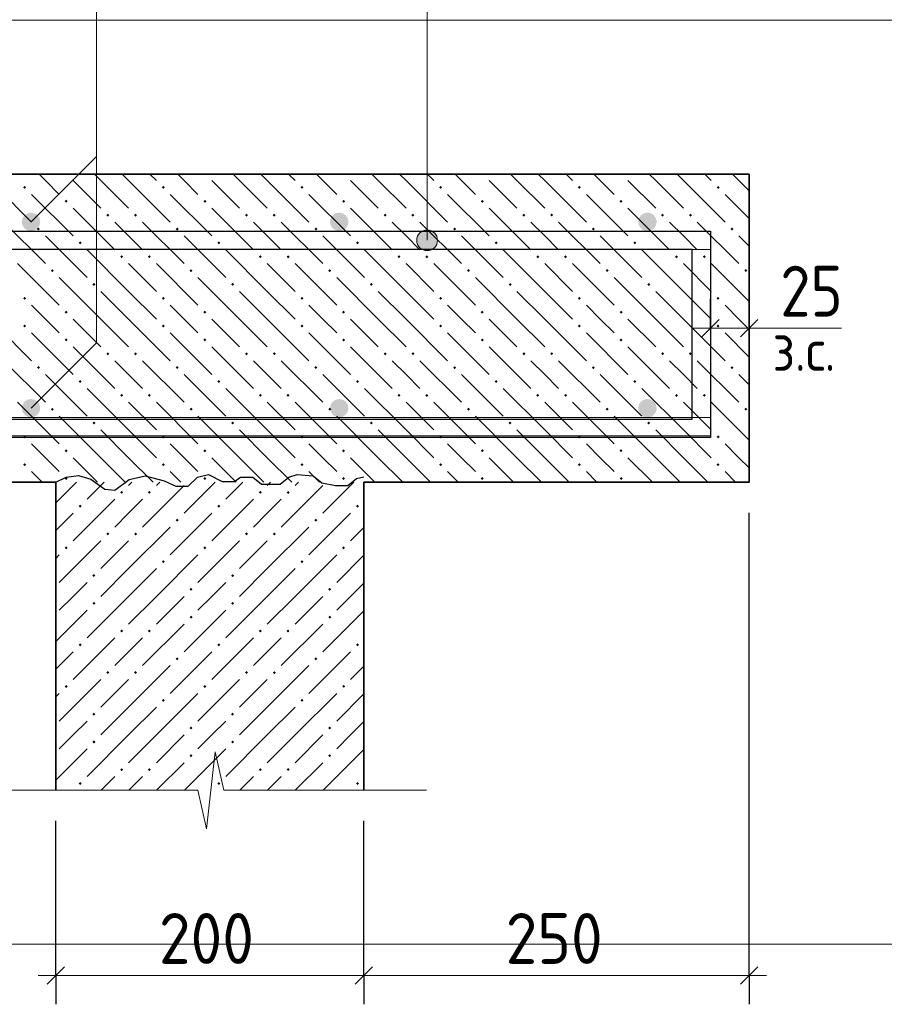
# Model space of a CAD drawing. Header units: millimetres. Extents: x 0 to 42000, y -59 to 29700.
# Tile 15 of 17: x 33415 to 37155, y 22467 to 26729. Entities that reach past the tile are written whole.
import ezdxf

# ---------------------------------------------------------------- set-up
doc = ezdxf.new("R2010")
doc.units = ezdxf.units.MM
doc.linetypes.add('______2', pattern=[270, 200, -70])
for name, color, linetype, lineweight in [('Standard', 7, 'Continuous', 25), ('ЖБ Перекрытие верхний уровень', 7, 'Continuous', 18), ('Обрамление П-обр. равн.', 7, 'Continuous', 25), ('Размерная линия_ общее', 7, 'Continuous', 13), ('Фоновоя арматура Х1', 7, 'Continuous', 25)]:
    doc.layers.add(name, color=color, linetype=linetype, lineweight=lineweight)
doc.layers.add('ЖБ Пилон', color=7, linetype='______2', lineweight=13, true_color=0xa0a0a0)
doc.styles.add('ISOCPEUR', font='txt')

msp = doc.modelspace()

# ---------------------------------------------------------------- hatches: boundary and pattern name
at = {"layer": 'Standard', "linetype": 'Continuous', "lineweight": 13, "transparency": 33554687}
for points in [[(35131.9, 25773.7), (35221.9, 25773.7), (35215.6, 25796.2)], [(35131.9, 25773.7), (35215.6, 25796.2), (35138.2, 25796.2)], [(35138.2, 25796.2), (35215.6, 25796.2), (35199.4, 25812.4)], [(35138.2, 25796.2), (35199.4, 25812.4), (35154.4, 25812.4)], [(35154.4, 25812.4), (35199.4, 25812.4), (35176.9, 25818.7)], [(35138.2, 25751.2), (35221.9, 25773.7), (35131.9, 25773.7)], [(35138.2, 25751.2), (35215.6, 25751.2), (35221.9, 25773.7)], [(35154.4, 25735), (35215.6, 25751.2), (35138.2, 25751.2)], [(35154.4, 25735), (35199.4, 25735), (35215.6, 25751.2)], [(35199.4, 25735), (35154.4, 25735), (35176.9, 25728.7)]]:
    msp.add_hatch(color=7, dxfattribs=at).paths.add_polyline_path(points)
at = {"layer": 'ЖБ Перекрытие верхний уровень', "linetype": 'Continuous', "lineweight": 18, "transparency": 33554687}
for points in [[(33619.8, 26060.3), (33615.7, 26056.2), (33611.5, 26060.3)], [(34219.8, 26060.3), (34215.7, 26056.2), (34211.5, 26060.3)], [(34819.8, 26060.3), (34815.7, 26056.2), (34811.5, 26060.3)], [(35419.8, 26060.3), (35415.7, 26056.2), (35411.5, 26060.3)], [(36019.8, 26060.3), (36015.7, 26056.2), (36011.5, 26060.3)], [(33429.2, 26002.7), (33435.7, 26009.2), (33442.2, 26002.7), (33435.7, 25996.2)], [(34029.2, 26002.7), (34035.7, 26009.2), (34042.2, 26002.7), (34035.7, 25996.2)], [(34629.2, 26002.7), (34635.7, 26009.2), (34642.2, 26002.7), (34635.7, 25996.2)], [(35229.2, 26002.7), (35235.7, 26009.2), (35242.2, 26002.7), (35235.7, 25996.2)], [(35829.2, 26002.7), (35835.7, 26009.2), (35842.2, 26002.7), (35835.7, 25996.2)], [(36429.2, 26002.7), (36435.7, 26009.2), (36442.2, 26002.7), (36435.7, 25996.2)], [(33609.2, 25942.7), (33615.7, 25949.2), (33622.2, 25942.7), (33615.7, 25936.2)], [(34209.2, 25942.7), (34215.7, 25949.2), (34222.2, 25942.7), (34215.7, 25936.2)], [(34809.2, 25942.7), (34815.7, 25949.2), (34822.2, 25942.7), (34815.7, 25936.2)], [(35409.2, 25942.7), (35415.7, 25949.2), (35422.2, 25942.7), (35415.7, 25936.2)], [(36009.2, 25942.7), (36015.7, 25949.2), (36022.2, 25942.7), (36015.7, 25936.2)], [(33789.2, 25882.7), (33795.7, 25889.2), (33802.2, 25882.7), (33795.7, 25876.2)], [(33909.2, 25882.7), (33915.7, 25889.2), (33922.2, 25882.7), (33915.7, 25876.2)], [(34389.2, 25882.7), (34395.7, 25889.2), (34402.2, 25882.7), (34395.7, 25876.2)], [(34509.2, 25882.7), (34515.7, 25889.2), (34522.2, 25882.7), (34515.7, 25876.2)], [(34989.2, 25882.7), (34995.7, 25889.2), (35002.2, 25882.7), (34995.7, 25876.2)], [(35109.2, 25882.7), (35115.7, 25889.2), (35122.2, 25882.7), (35115.7, 25876.2)], [(35589.2, 25882.7), (35595.7, 25889.2), (35602.2, 25882.7), (35595.7, 25876.2)], [(35709.2, 25882.7), (35715.7, 25889.2), (35722.2, 25882.7), (35715.7, 25876.2)], [(36189.2, 25882.7), (36195.7, 25889.2), (36202.2, 25882.7), (36195.7, 25876.2)], [(36309.2, 25882.7), (36315.7, 25889.2), (36322.2, 25882.7), (36315.7, 25876.2)], [(33489.2, 25822.7), (33495.7, 25829.2), (33502.2, 25822.7), (33495.7, 25816.2)], [(34089.2, 25822.7), (34095.7, 25829.2), (34102.2, 25822.7), (34095.7, 25816.2)], [(34689.2, 25822.7), (34695.7, 25829.2), (34702.2, 25822.7), (34695.7, 25816.2)], [(35289.2, 25822.7), (35295.7, 25829.2), (35302.2, 25822.7), (35295.7, 25816.2)], [(35889.2, 25822.7), (35895.7, 25829.2), (35902.2, 25822.7), (35895.7, 25816.2)], [(36489.2, 25822.7), (36495.7, 25829.2), (36502.2, 25822.7), (36495.7, 25816.2)], [(33669.2, 25762.7), (33675.7, 25769.2), (33682.2, 25762.7), (33675.7, 25756.2)], [(34269.2, 25762.7), (34275.7, 25769.2), (34282.2, 25762.7), (34275.7, 25756.2)], [(34869.2, 25762.7), (34875.7, 25769.2), (34882.2, 25762.7), (34875.7, 25756.2)], [(35469.2, 25762.7), (35475.7, 25769.2), (35482.2, 25762.7), (35475.7, 25756.2)], [(36069.2, 25762.7), (36075.7, 25769.2), (36082.2, 25762.7), (36075.7, 25756.2)], [(33849.2, 25702.7), (33855.7, 25709.2), (33862.2, 25702.7), (33855.7, 25696.2)], [(33969.2, 25702.7), (33975.7, 25709.2), (33982.2, 25702.7), (33975.7, 25696.2)], [(34449.2, 25702.7), (34455.7, 25709.2), (34462.2, 25702.7), (34455.7, 25696.2)], [(34569.2, 25702.7), (34575.7, 25709.2), (34582.2, 25702.7), (34575.7, 25696.2)], [(35049.2, 25702.7), (35055.7, 25709.2), (35062.2, 25702.7), (35055.7, 25696.2)], [(35169.2, 25702.7), (35175.7, 25709.2), (35182.2, 25702.7), (35175.7, 25696.2)], [(35649.2, 25702.7), (35655.7, 25709.2), (35662.2, 25702.7), (35655.7, 25696.2)], [(35769.2, 25702.7), (35775.7, 25709.2), (35782.2, 25702.7), (35775.7, 25696.2)], [(36249.2, 25702.7), (36255.7, 25709.2), (36262.2, 25702.7), (36255.7, 25696.2)], [(36369.2, 25702.7), (36375.7, 25709.2), (36382.2, 25702.7), (36375.7, 25696.2)], [(33549.2, 25642.7), (33555.7, 25649.2), (33562.2, 25642.7), (33555.7, 25636.2)], [(34149.2, 25642.7), (34155.7, 25649.2), (34162.2, 25642.7), (34155.7, 25636.2)], [(34749.2, 25642.7), (34755.7, 25649.2), (34762.2, 25642.7), (34755.7, 25636.2)], [(35349.2, 25642.7), (35355.7, 25649.2), (35362.2, 25642.7), (35355.7, 25636.2)], [(35949.2, 25642.7), (35955.7, 25649.2), (35962.2, 25642.7), (35955.7, 25636.2)], [(36549.2, 25642.7), (36555.7, 25649.2), (36562.2, 25642.7), (36555.7, 25636.2)], [(33729.2, 25582.7), (33735.7, 25589.2), (33742.2, 25582.7), (33735.7, 25576.2)], [(34329.2, 25582.7), (34335.7, 25589.2), (34342.2, 25582.7), (34335.7, 25576.2)], [(34929.2, 25582.7), (34935.7, 25589.2), (34942.2, 25582.7), (34935.7, 25576.2)], [(35529.2, 25582.7), (35535.7, 25589.2), (35542.2, 25582.7), (35535.7, 25576.2)], [(36129.2, 25582.7), (36135.7, 25589.2), (36142.2, 25582.7), (36135.7, 25576.2)], [(33429.2, 25522.7), (33435.7, 25529.2), (33442.2, 25522.7), (33435.7, 25516.2)], [(34029.2, 25522.7), (34035.7, 25529.2), (34042.2, 25522.7), (34035.7, 25516.2)], [(34629.2, 25522.7), (34635.7, 25529.2), (34642.2, 25522.7), (34635.7, 25516.2)], [(35229.2, 25522.7), (35235.7, 25529.2), (35242.2, 25522.7), (35235.7, 25516.2)], [(35829.2, 25522.7), (35835.7, 25529.2), (35842.2, 25522.7), (35835.7, 25516.2)], [(36429.2, 25522.7), (36435.7, 25529.2), (36442.2, 25522.7), (36435.7, 25516.2)], [(33609.2, 25462.7), (33615.7, 25469.2), (33622.2, 25462.7), (33615.7, 25456.2)], [(34209.2, 25462.7), (34215.7, 25469.2), (34222.2, 25462.7), (34215.7, 25456.2)], [(34809.2, 25462.7), (34815.7, 25469.2), (34822.2, 25462.7), (34815.7, 25456.2)], [(35409.2, 25462.7), (35415.7, 25469.2), (35422.2, 25462.7), (35415.7, 25456.2)], [(36009.2, 25462.7), (36015.7, 25469.2), (36022.2, 25462.7), (36015.7, 25456.2)], [(33429.2, 25402.7), (33435.7, 25409.2), (33442.2, 25402.7), (33435.7, 25396.2)], [(34029.2, 25402.7), (34035.7, 25409.2), (34042.2, 25402.7), (34035.7, 25396.2)], [(34629.2, 25402.7), (34635.7, 25409.2), (34642.2, 25402.7), (34635.7, 25396.2)], [(35229.2, 25402.7), (35235.7, 25409.2), (35242.2, 25402.7), (35235.7, 25396.2)], [(35829.2, 25402.7), (35835.7, 25409.2), (35842.2, 25402.7), (35835.7, 25396.2)], [(36429.2, 25402.7), (36435.7, 25409.2), (36442.2, 25402.7), (36435.7, 25396.2)], [(33609.2, 25342.7), (33615.7, 25349.2), (33622.2, 25342.7), (33615.7, 25336.2)], [(34209.2, 25342.7), (34215.7, 25349.2), (34222.2, 25342.7), (34215.7, 25336.2)], [(34809.2, 25342.7), (34815.7, 25349.2), (34822.2, 25342.7), (34815.7, 25336.2)], [(35409.2, 25342.7), (35415.7, 25349.2), (35422.2, 25342.7), (35415.7, 25336.2)], [(36009.2, 25342.7), (36015.7, 25349.2), (36022.2, 25342.7), (36015.7, 25336.2)], [(33789.2, 25282.7), (33795.7, 25289.2), (33802.2, 25282.7), (33795.7, 25276.2)], [(33909.2, 25282.7), (33915.7, 25289.2), (33922.2, 25282.7), (33915.7, 25276.2)], [(34389.2, 25282.7), (34395.7, 25289.2), (34402.2, 25282.7), (34395.7, 25276.2)], [(34509.2, 25282.7), (34515.7, 25289.2), (34522.2, 25282.7), (34515.7, 25276.2)], [(34989.2, 25282.7), (34995.7, 25289.2), (35002.2, 25282.7), (34995.7, 25276.2)], [(35109.2, 25282.7), (35115.7, 25289.2), (35122.2, 25282.7), (35115.7, 25276.2)], [(35589.2, 25282.7), (35595.7, 25289.2), (35602.2, 25282.7), (35595.7, 25276.2)], [(35709.2, 25282.7), (35715.7, 25289.2), (35722.2, 25282.7), (35715.7, 25276.2)], [(36189.2, 25282.7), (36195.7, 25289.2), (36202.2, 25282.7), (36195.7, 25276.2)], [(36309.2, 25282.7), (36315.7, 25289.2), (36322.2, 25282.7), (36315.7, 25276.2)], [(33489.2, 25222.7), (33495.7, 25229.2), (33502.2, 25222.7), (33495.7, 25216.2)], [(34089.2, 25222.7), (34095.7, 25229.2), (34102.2, 25222.7), (34095.7, 25216.2)], [(34689.2, 25222.7), (34695.7, 25229.2), (34702.2, 25222.7), (34695.7, 25216.2)], [(35289.2, 25222.7), (35295.7, 25229.2), (35302.2, 25222.7), (35295.7, 25216.2)], [(35889.2, 25222.7), (35895.7, 25229.2), (35902.2, 25222.7), (35895.7, 25216.2)], [(36489.2, 25222.7), (36495.7, 25229.2), (36502.2, 25222.7), (36495.7, 25216.2)], [(33669.2, 25162.7), (33675.7, 25169.2), (33682.2, 25162.7), (33675.7, 25156.2)], [(34269.2, 25162.7), (34275.7, 25169.2), (34282.2, 25162.7), (34275.7, 25156.2)], [(34869.2, 25162.7), (34875.7, 25169.2), (34882.2, 25162.7), (34875.7, 25156.2)], [(35469.2, 25162.7), (35475.7, 25169.2), (35482.2, 25162.7), (35475.7, 25156.2)], [(36069.2, 25162.7), (36075.7, 25169.2), (36082.2, 25162.7), (36075.7, 25156.2)], [(33849.2, 25102.7), (33855.7, 25109.2), (33862.2, 25102.7), (33855.7, 25096.2)], [(33969.2, 25102.7), (33975.7, 25109.2), (33982.2, 25102.7), (33975.7, 25096.2)], [(34449.2, 25102.7), (34455.7, 25109.2), (34462.2, 25102.7), (34455.7, 25096.2)], [(34569.2, 25102.7), (34575.7, 25109.2), (34582.2, 25102.7), (34575.7, 25096.2)], [(35049.2, 25102.7), (35055.7, 25109.2), (35062.2, 25102.7), (35055.7, 25096.2)], [(35169.2, 25102.7), (35175.7, 25109.2), (35182.2, 25102.7), (35175.7, 25096.2)], [(35649.2, 25102.7), (35655.7, 25109.2), (35662.2, 25102.7), (35655.7, 25096.2)], [(35769.2, 25102.7), (35775.7, 25109.2), (35782.2, 25102.7), (35775.7, 25096.2)], [(36249.2, 25102.7), (36255.7, 25109.2), (36262.2, 25102.7), (36255.7, 25096.2)], [(36369.2, 25102.7), (36375.7, 25109.2), (36382.2, 25102.7), (36375.7, 25096.2)], [(33549.2, 25042.7), (33555.7, 25049.2), (33562.2, 25042.7), (33555.7, 25036.2)], [(34149.2, 25042.7), (34155.7, 25049.2), (34162.2, 25042.7), (34155.7, 25036.2)], [(34749.2, 25042.7), (34755.7, 25049.2), (34762.2, 25042.7), (34755.7, 25036.2)], [(35349.2, 25042.7), (35355.7, 25049.2), (35362.2, 25042.7), (35355.7, 25036.2)], [(35949.2, 25042.7), (35955.7, 25049.2), (35962.2, 25042.7), (35955.7, 25036.2)], [(36549.2, 25042.7), (36555.7, 25049.2), (36562.2, 25042.7), (36555.7, 25036.2)], [(33729.2, 24982.7), (33735.7, 24989.2), (33742.2, 24982.7), (33735.7, 24976.2)], [(34329.2, 24982.7), (34335.7, 24989.2), (34342.2, 24982.7), (34335.7, 24976.2)], [(34929.2, 24982.7), (34935.7, 24989.2), (34942.2, 24982.7), (34935.7, 24976.2)], [(35529.2, 24982.7), (35535.7, 24989.2), (35542.2, 24982.7), (35535.7, 24976.2)], [(36129.2, 24982.7), (36135.7, 24989.2), (36142.2, 24982.7), (36135.7, 24976.2)], [(33429.2, 24922.7), (33435.7, 24929.2), (33442.2, 24922.7), (33435.7, 24916.2)], [(34029.2, 24922.7), (34035.7, 24929.2), (34042.2, 24922.7), (34035.7, 24916.2)], [(34629.2, 24922.7), (34635.7, 24929.2), (34642.2, 24922.7), (34635.7, 24916.2)], [(35229.2, 24922.7), (35235.7, 24929.2), (35242.2, 24922.7), (35235.7, 24916.2)], [(35829.2, 24922.7), (35835.7, 24929.2), (35842.2, 24922.7), (35835.7, 24916.2)], [(36429.2, 24922.7), (36435.7, 24929.2), (36442.2, 24922.7), (36435.7, 24916.2)], [(33609.2, 24862.7), (33615.7, 24869.2), (33622.2, 24862.7), (33615.7, 24856.2)], [(34209.2, 24862.7), (34215.7, 24869.2), (34222.2, 24862.7), (34215.7, 24856.2)], [(34809.2, 24862.7), (34815.7, 24869.2), (34822.2, 24862.7), (34815.7, 24856.2)], [(35409.2, 24862.7), (35415.7, 24869.2), (35422.2, 24862.7), (35415.7, 24856.2)], [(36009.2, 24862.7), (36015.7, 24869.2), (36022.2, 24862.7), (36015.7, 24856.2)], [(33429.2, 24802.7), (33435.7, 24809.2), (33442.2, 24802.7), (33435.7, 24796.2)], [(34029.2, 24802.7), (34035.7, 24809.2), (34042.2, 24802.7), (34035.7, 24796.2)], [(34629.2, 24802.7), (34635.7, 24809.2), (34642.2, 24802.7), (34635.7, 24796.2)], [(35229.2, 24802.7), (35235.7, 24809.2), (35242.2, 24802.7), (35235.7, 24796.2)], [(35829.2, 24802.7), (35835.7, 24809.2), (35842.2, 24802.7), (35835.7, 24796.2)], [(36429.2, 24802.7), (36435.7, 24809.2), (36442.2, 24802.7), (36435.7, 24796.2)], [(33609.2, 24742.7), (33615.7, 24749.2), (33622.2, 24742.7), (33615.7, 24736.2)], [(34209.2, 24742.7), (34215.7, 24749.2), (34222.2, 24742.7), (34215.7, 24736.2)], [(34809.2, 24742.7), (34815.7, 24749.2), (34822.2, 24742.7), (34815.7, 24736.2)], [(35409.2, 24742.7), (35415.7, 24749.2), (35422.2, 24742.7), (35415.7, 24736.2)], [(36009.2, 24742.7), (36015.7, 24749.2), (36022.2, 24742.7), (36015.7, 24736.2)]]:
    msp.add_hatch(color=7, dxfattribs=at).paths.add_polyline_path(points, flags=16)
at = {"layer": 'ЖБ Пилон', "linetype": 'Continuous', "lineweight": 18, "transparency": 33554687}
for points in [[(33849.2, 24682.7), (33855.7, 24689.2), (33862.2, 24682.7), (33855.7, 24676.2)], [(33969.2, 24682.7), (33975.7, 24689.2), (33982.2, 24682.7), (33975.7, 24676.2)], [(34449.2, 24682.7), (34455.7, 24689.2), (34462.2, 24682.7), (34455.7, 24676.2)], [(34569.2, 24682.7), (34575.7, 24689.2), (34582.2, 24682.7), (34575.7, 24676.2)], [(33669.2, 24622.7), (33675.7, 24629.2), (33682.2, 24622.7), (33675.7, 24616.2)], [(34269.2, 24622.7), (34275.7, 24629.2), (34282.2, 24622.7), (34275.7, 24616.2)], [(34869.2, 24622.7), (34875.7, 24629.2), (34882.2, 24622.7), (34875.7, 24616.2)], [(34089.2, 24562.7), (34095.7, 24569.2), (34102.2, 24562.7), (34095.7, 24556.2)], [(34689.2, 24562.7), (34695.7, 24569.2), (34702.2, 24562.7), (34695.7, 24556.2)], [(33789.2, 24502.7), (33795.7, 24509.2), (33802.2, 24502.7), (33795.7, 24496.2)], [(33909.2, 24502.7), (33915.7, 24509.2), (33922.2, 24502.7), (33915.7, 24496.2)], [(34389.2, 24502.7), (34395.7, 24509.2), (34402.2, 24502.7), (34395.7, 24496.2)], [(34509.2, 24502.7), (34515.7, 24509.2), (34522.2, 24502.7), (34515.7, 24496.2)], [(33609.2, 24442.7), (33615.7, 24449.2), (33622.2, 24442.7), (33615.7, 24436.2)], [(34209.2, 24442.7), (34215.7, 24449.2), (34222.2, 24442.7), (34215.7, 24436.2)], [(34809.2, 24442.7), (34815.7, 24449.2), (34822.2, 24442.7), (34815.7, 24436.2)], [(34029.2, 24382.7), (34035.7, 24389.2), (34042.2, 24382.7), (34035.7, 24376.2)], [(34629.2, 24382.7), (34635.7, 24389.2), (34642.2, 24382.7), (34635.7, 24376.2)], [(33729.2, 24322.7), (33735.7, 24329.2), (33742.2, 24322.7), (33735.7, 24316.2)], [(34329.2, 24322.7), (34335.7, 24329.2), (34342.2, 24322.7), (34335.7, 24316.2)], [(34149.2, 24262.7), (34155.7, 24269.2), (34162.2, 24262.7), (34155.7, 24256.2)], [(34749.2, 24262.7), (34755.7, 24269.2), (34762.2, 24262.7), (34755.7, 24256.2)], [(33729.2, 24202.7), (33735.7, 24209.2), (33742.2, 24202.7), (33735.7, 24196.2)], [(34329.2, 24202.7), (34335.7, 24209.2), (34342.2, 24202.7), (34335.7, 24196.2)], [(34149.2, 24142.7), (34155.7, 24149.2), (34162.2, 24142.7), (34155.7, 24136.2)], [(34749.2, 24142.7), (34755.7, 24149.2), (34762.2, 24142.7), (34755.7, 24136.2)], [(33849.2, 24082.7), (33855.7, 24089.2), (33862.2, 24082.7), (33855.7, 24076.2)], [(33969.2, 24082.7), (33975.7, 24089.2), (33982.2, 24082.7), (33975.7, 24076.2)], [(34449.2, 24082.7), (34455.7, 24089.2), (34462.2, 24082.7), (34455.7, 24076.2)], [(34569.2, 24082.7), (34575.7, 24089.2), (34582.2, 24082.7), (34575.7, 24076.2)], [(33669.2, 24022.7), (33675.7, 24029.2), (33682.2, 24022.7), (33675.7, 24016.2)], [(34269.2, 24022.7), (34275.7, 24029.2), (34282.2, 24022.7), (34275.7, 24016.2)], [(34869.2, 24022.7), (34875.7, 24029.2), (34882.2, 24022.7), (34875.7, 24016.2)], [(34089.2, 23962.7), (34095.7, 23969.2), (34102.2, 23962.7), (34095.7, 23956.2)], [(34689.2, 23962.7), (34695.7, 23969.2), (34702.2, 23962.7), (34695.7, 23956.2)], [(33789.2, 23902.7), (33795.7, 23909.2), (33802.2, 23902.7), (33795.7, 23896.2)], [(33909.2, 23902.7), (33915.7, 23909.2), (33922.2, 23902.7), (33915.7, 23896.2)], [(34389.2, 23902.7), (34395.7, 23909.2), (34402.2, 23902.7), (34395.7, 23896.2)], [(34509.2, 23902.7), (34515.7, 23909.2), (34522.2, 23902.7), (34515.7, 23896.2)], [(33609.2, 23842.7), (33615.7, 23849.2), (33622.2, 23842.7), (33615.7, 23836.2)], [(34209.2, 23842.7), (34215.7, 23849.2), (34222.2, 23842.7), (34215.7, 23836.2)], [(34809.2, 23842.7), (34815.7, 23849.2), (34822.2, 23842.7), (34815.7, 23836.2)], [(34029.2, 23782.7), (34035.7, 23789.2), (34042.2, 23782.7), (34035.7, 23776.2)], [(34629.2, 23782.7), (34635.7, 23789.2), (34642.2, 23782.7), (34635.7, 23776.2)], [(33729.2, 23722.7), (33735.7, 23729.2), (33742.2, 23722.7), (33735.7, 23716.2)], [(34329.2, 23722.7), (34335.7, 23729.2), (34342.2, 23722.7), (34335.7, 23716.2)], [(34149.2, 23662.7), (34155.7, 23669.2), (34162.2, 23662.7), (34155.7, 23656.2)], [(34749.2, 23662.7), (34755.7, 23669.2), (34762.2, 23662.7), (34755.7, 23656.2)], [(33729.2, 23602.7), (33735.7, 23609.2), (33742.2, 23602.7), (33735.7, 23596.2)], [(34329.2, 23602.7), (34335.7, 23609.2), (34342.2, 23602.7), (34335.7, 23596.2)], [(34149.2, 23542.7), (34155.7, 23549.2), (34162.2, 23542.7), (34155.7, 23536.2)], [(34749.2, 23542.7), (34755.7, 23549.2), (34762.2, 23542.7), (34755.7, 23536.2)], [(33849.2, 23482.7), (33855.7, 23489.2), (33862.2, 23482.7), (33855.7, 23476.2)], [(33969.2, 23482.7), (33975.7, 23489.2), (33982.2, 23482.7), (33975.7, 23476.2)], [(34449.2, 23482.7), (34455.7, 23489.2), (34462.2, 23482.7), (34455.7, 23476.2)], [(34569.2, 23482.7), (34575.7, 23489.2), (34582.2, 23482.7), (34575.7, 23476.2)], [(33669.2, 23422.7), (33675.7, 23429.2), (33682.2, 23422.7), (33675.7, 23416.2)], [(34269.2, 23422.7), (34275.7, 23429.2), (34282.2, 23422.7), (34275.7, 23416.2)], [(34869.2, 23422.7), (34875.7, 23429.2), (34882.2, 23422.7), (34875.7, 23416.2)]]:
    msp.add_hatch(color=7, dxfattribs=at).paths.add_polyline_path(points, flags=16)
at = {"layer": 'Фоновоя арматура Х1', "linetype": 'Continuous', "lineweight": 18, "transparency": 33554687}
for points in [[(33503.4, 25853.7), (33500.3, 25869), (33491.7, 25882), (33478.7, 25890.6), (33463.4, 25893.7), (33448.1, 25890.6), (33435.1, 25882), (33426.4, 25869), (33423.4, 25853.7), (33426.4, 25838.4), (33435.1, 25825.4), (33448.1, 25816.7), (33463.4, 25813.7), (33478.7, 25816.7), (33491.7, 25825.4), (33500.3, 25838.4)], [(34836.7, 25853.7), (34833.7, 25869), (34825, 25882), (34812, 25890.6), (34796.7, 25893.7), (34781.4, 25890.6), (34768.4, 25882), (34759.8, 25869), (34756.7, 25853.7), (34759.8, 25838.4), (34768.4, 25825.4), (34781.4, 25816.7), (34796.7, 25813.7), (34812, 25816.7), (34825, 25825.4), (34833.7, 25838.4)], [(36170.1, 25853.7), (36167, 25869), (36158.3, 25882), (36145.4, 25890.6), (36130, 25893.7), (36114.7, 25890.6), (36101.8, 25882), (36093.1, 25869), (36090.1, 25853.7), (36093.1, 25838.4), (36101.8, 25825.4), (36114.7, 25816.7), (36130, 25813.7), (36145.4, 25816.7), (36158.3, 25825.4), (36167, 25838.4)], [(33503.4, 25047), (33500.3, 25062.3), (33491.7, 25075.3), (33478.7, 25084), (33463.4, 25087), (33448.1, 25084), (33435.1, 25075.3), (33426.4, 25062.3), (33423.4, 25047), (33426.4, 25031.7), (33435.1, 25018.7), (33448.1, 25010), (33463.4, 25007), (33478.7, 25010), (33491.7, 25018.7), (33500.3, 25031.7)], [(34836.7, 25047), (34833.7, 25062.3), (34825, 25075.3), (34812, 25084), (34796.7, 25087), (34781.4, 25084), (34768.4, 25075.3), (34759.8, 25062.3), (34756.7, 25047), (34759.8, 25031.7), (34768.4, 25018.7), (34781.4, 25010), (34796.7, 25007), (34812, 25010), (34825, 25018.7), (34833.7, 25031.7)], [(36170.1, 25047), (36167, 25062.3), (36158.3, 25075.3), (36145.4, 25084), (36130, 25087), (36114.7, 25084), (36101.8, 25075.3), (36093.1, 25062.3), (36090.1, 25047), (36093.1, 25031.7), (36101.8, 25018.7), (36114.7, 25010), (36130, 25007), (36145.4, 25010), (36158.3, 25018.7), (36167, 25031.7)]]:
    msp.add_hatch(color=7, dxfattribs=at).paths.add_polyline_path(points)

# ---------------------------------------------------------------- linework, layer by layer
at = {"layer": 'Standard', "color": 7, "linetype": 'Continuous', "lineweight": 13, "transparency": 33554687}
for p, q in [((35176.9, 25818.7), (35176.9, 25818.7)), ((35131.9, 25773.7), (35131.9, 25773.7)), ((35221.9, 25773.7), (35221.9, 25773.7)), ((35176.9, 25728.7), (35176.9, 25728.7)), ((36570.1, 25393.7), (36970.1, 25393.7)), ((34222.8, 23227), (34260.2, 23560.3)), ((34260.2, 23560.3), (34297.5, 23393.7)), ((33308.2, 23393.7), (34185.5, 23393.7)), ((34185.5, 23393.7), (34222.8, 23227)), ((34297.5, 23393.7), (35174.8, 23393.7)), ((35174.8, 23393.7), (35174.8, 23393.7))]:
    msp.add_line(p, q, dxfattribs=at)
for points in [[(33463.4, 25853.7), (33746.2, 26136.5), (33746.2, 27057), (32024.6, 27057)], [(35176.9, 25773.7), (35176.9, 27057), (37394.5, 27057)], [(33463.4, 25047), (33746.2, 25329.8), (33746.2, 26269.8)]]:
    msp.add_lwpolyline(points, dxfattribs=at)
at = {"layer": 'Standard', "color": 254, "linetype": 'Continuous', "lineweight": 18, "true_color": 0xc4c4ff, "transparency": 33554687}
msp.add_lwpolyline([(28228.7, 22727), (39212.8, 22727), (39212.8, 26727), (28228.7, 26727), (28228.7, 22727)], dxfattribs=at)
at = {"layer": 'Standard', "color": 7, "linetype": 'Continuous', "lineweight": 25, "transparency": 33554687}
msp.add_lwpolyline([(33570.1, 24727), (33615.4, 24748.1), (33668.7, 24756), (33722.1, 24739.8), (33783.4, 24696.5), (33826.1, 24691.8), (33887.4, 24738.5), (33956.7, 24754.1), (34039.4, 24733.2), (34090.1, 24709.9), (34143.4, 24709.9), (34183.4, 24749), (34231.4, 24760.5), (34290.1, 24730.2), (34343.4, 24730.2), (34370.1, 24748.3), (34423.4, 24748.3), (34460.7, 24718.3), (34540.7, 24718.3), (34578.1, 24748.3), (34615.4, 24759.9), (34684.7, 24753.9), (34722.1, 24723.6), (34780.7, 24712.5), (34834.1, 24712.5), (34871.4, 24742.6), (34903.4, 24750.4)], dxfattribs=at)
at = {"layer": 'Standard', "color": 7, "linetype": 'Continuous', "lineweight": 13, "transparency": 33554687}
msp.add_circle((35176.9, 25773.7), 45, dxfattribs=at)
at = {"layer": 'ЖБ Перекрытие верхний уровень', "color": 7, "linetype": 'Continuous', "lineweight": 35, "transparency": 33554687}
for p, q in [((36570.1, 26060.3), (28895.3, 26060.3)), ((36570.1, 24727), (36570.1, 26060.3)), ((28895.3, 24727), (33570.1, 24727)), ((34903.4, 24727), (36570.1, 24727))]:
    msp.add_line(p, q, dxfattribs=at)
at = {"layer": 'ЖБ Перекрытие верхний уровень', "color": 9, "linetype": 'Continuous', "lineweight": 18, "true_color": 0xc7c7c7, "transparency": 33554687}
for p, q in [((33525.7, 26032.7), (33498, 26060.3)), ((33765.7, 26032.7), (33738, 26060.3)), ((33858, 26060.3), (33885.7, 26032.7)), ((33978, 26060.3), (34005.7, 26032.7)), ((34125.7, 26032.7), (34098, 26060.3)), ((34365.7, 26032.7), (34338, 26060.3)), ((34458, 26060.3), (34485.7, 26032.7)), ((34578, 26060.3), (34605.7, 26032.7)), ((34725.7, 26032.7), (34698, 26060.3)), ((34965.7, 26032.7), (34938, 26060.3)), ((35058, 26060.3), (35085.7, 26032.7)), ((35178, 26060.3), (35205.7, 26032.7)), ((35325.7, 26032.7), (35298, 26060.3)), ((35565.7, 26032.7), (35538, 26060.3)), ((35658, 26060.3), (35685.7, 26032.7)), ((35778, 26060.3), (35805.7, 26032.7)), ((35925.7, 26032.7), (35898, 26060.3)), ((36165.7, 26032.7), (36138, 26060.3)), ((36258, 26060.3), (36285.7, 26032.7)), ((36378, 26060.3), (36405.7, 26032.7)), ((36525.7, 26032.7), (36498, 26060.3)), ((33285.7, 26032.7), (33465.7, 25852.7)), ((33585.7, 25972.7), (33525.7, 26032.7)), ((33645.7, 26032.7), (33765.7, 25912.7)), ((33765.7, 26032.7), (33885.7, 25912.7)), ((33885.7, 26032.7), (34065.7, 25852.7)), ((34185.7, 25972.7), (34125.7, 26032.7)), ((34245.7, 26032.7), (34365.7, 25912.7)), ((34365.7, 26032.7), (34485.7, 25912.7)), ((34485.7, 26032.7), (34665.7, 25852.7)), ((34785.7, 25972.7), (34725.7, 26032.7)), ((34845.7, 26032.7), (34965.7, 25912.7)), ((34965.7, 26032.7), (35085.7, 25912.7)), ((35085.7, 26032.7), (35265.7, 25852.7)), ((35385.7, 25972.7), (35325.7, 26032.7)), ((35445.7, 26032.7), (35565.7, 25912.7)), ((35565.7, 26032.7), (35685.7, 25912.7)), ((35685.7, 26032.7), (35865.7, 25852.7)), ((35985.7, 25972.7), (35925.7, 26032.7)), ((36045.7, 26032.7), (36165.7, 25912.7)), ((36165.7, 26032.7), (36285.7, 25912.7)), ((36285.7, 26032.7), (36465.7, 25852.7)), ((36570.1, 25988.3), (36525.7, 26032.7)), ((33465.7, 25972.7), (33645.7, 25792.7)), ((34065.7, 25972.7), (34245.7, 25792.7)), ((34665.7, 25972.7), (34845.7, 25792.7)), ((35265.7, 25972.7), (35445.7, 25792.7)), ((35865.7, 25972.7), (36045.7, 25792.7)), ((36465.7, 25972.7), (36570.1, 25868.3)), ((33645.7, 25912.7), (33825.7, 25732.7)), ((34245.7, 25912.7), (34425.7, 25732.7)), ((34845.7, 25912.7), (35025.7, 25732.7)), ((35445.7, 25912.7), (35625.7, 25732.7)), ((36045.7, 25912.7), (36225.7, 25732.7)), ((33345.7, 25852.7), (33525.7, 25672.7)), ((33885.7, 25792.7), (33825.7, 25852.7)), ((33945.7, 25852.7), (34125.7, 25672.7)), ((34485.7, 25792.7), (34425.7, 25852.7)), ((34545.7, 25852.7), (34725.7, 25672.7)), ((35085.7, 25792.7), (35025.7, 25852.7)), ((35145.7, 25852.7), (35325.7, 25672.7)), ((35685.7, 25792.7), (35625.7, 25852.7)), ((35745.7, 25852.7), (35925.7, 25672.7)), ((36285.7, 25792.7), (36225.7, 25852.7)), ((36345.7, 25852.7), (36525.7, 25672.7)), ((33525.7, 25792.7), (33705.7, 25612.7)), ((33945.7, 25732.7), (33885.7, 25792.7)), ((34125.7, 25792.7), (34305.7, 25612.7)), ((34545.7, 25732.7), (34485.7, 25792.7)), ((34725.7, 25792.7), (34905.7, 25612.7)), ((35145.7, 25732.7), (35085.7, 25792.7)), ((35325.7, 25792.7), (35505.7, 25612.7)), ((35745.7, 25732.7), (35685.7, 25792.7)), ((35925.7, 25792.7), (36105.7, 25612.7)), ((36345.7, 25732.7), (36285.7, 25792.7)), ((36525.7, 25792.7), (36570.1, 25748.3)), ((33885.7, 25552.7), (33705.7, 25732.7)), ((34485.7, 25552.7), (34305.7, 25732.7)), ((35085.7, 25552.7), (34905.7, 25732.7)), ((35685.7, 25552.7), (35505.7, 25732.7)), ((36285.7, 25552.7), (36105.7, 25732.7)), ((33405.7, 25672.7), (33585.7, 25492.7)), ((33885.7, 25672.7), (34005.7, 25552.7)), ((34005.7, 25672.7), (34185.7, 25492.7)), ((34485.7, 25672.7), (34605.7, 25552.7)), ((34605.7, 25672.7), (34785.7, 25492.7)), ((35085.7, 25672.7), (35205.7, 25552.7)), ((35205.7, 25672.7), (35385.7, 25492.7)), ((35685.7, 25672.7), (35805.7, 25552.7)), ((35805.7, 25672.7), (35985.7, 25492.7)), ((36285.7, 25672.7), (36405.7, 25552.7)), ((36405.7, 25672.7), (36570.1, 25508.3)), ((33765.7, 25432.7), (33585.7, 25612.7)), ((34365.7, 25432.7), (34185.7, 25612.7)), ((34965.7, 25432.7), (34785.7, 25612.7)), ((35565.7, 25432.7), (35385.7, 25612.7)), ((36165.7, 25432.7), (35985.7, 25612.7)), ((33765.7, 25552.7), (33885.7, 25432.7)), ((33885.7, 25552.7), (34005.7, 25432.7)), ((34365.7, 25552.7), (34485.7, 25432.7)), ((34485.7, 25552.7), (34605.7, 25432.7)), ((34965.7, 25552.7), (35085.7, 25432.7)), ((35085.7, 25552.7), (35205.7, 25432.7)), ((35565.7, 25552.7), (35685.7, 25432.7)), ((35685.7, 25552.7), (35805.7, 25432.7)), ((36165.7, 25552.7), (36285.7, 25432.7)), ((36285.7, 25552.7), (36405.7, 25432.7)), ((33525.7, 25432.7), (33465.7, 25492.7)), ((34125.7, 25432.7), (34065.7, 25492.7)), ((34725.7, 25432.7), (34665.7, 25492.7)), ((35325.7, 25432.7), (35265.7, 25492.7)), ((35925.7, 25432.7), (35865.7, 25492.7)), ((36525.7, 25432.7), (36465.7, 25492.7)), ((33285.7, 25432.7), (33465.7, 25252.7)), ((33585.7, 25372.7), (33525.7, 25432.7)), ((33645.7, 25432.7), (33765.7, 25312.7)), ((33765.7, 25432.7), (33885.7, 25312.7)), ((33885.7, 25432.7), (34065.7, 25252.7)), ((34185.7, 25372.7), (34125.7, 25432.7)), ((34245.7, 25432.7), (34365.7, 25312.7)), ((34365.7, 25432.7), (34485.7, 25312.7)), ((34485.7, 25432.7), (34665.7, 25252.7)), ((34785.7, 25372.7), (34725.7, 25432.7)), ((34845.7, 25432.7), (34965.7, 25312.7)), ((34965.7, 25432.7), (35085.7, 25312.7)), ((35085.7, 25432.7), (35265.7, 25252.7)), ((35385.7, 25372.7), (35325.7, 25432.7)), ((35445.7, 25432.7), (35565.7, 25312.7)), ((35565.7, 25432.7), (35685.7, 25312.7)), ((35685.7, 25432.7), (35865.7, 25252.7)), ((35985.7, 25372.7), (35925.7, 25432.7)), ((36045.7, 25432.7), (36165.7, 25312.7)), ((36165.7, 25432.7), (36285.7, 25312.7)), ((36285.7, 25432.7), (36465.7, 25252.7)), ((36570.1, 25388.3), (36525.7, 25432.7)), ((33465.7, 25372.7), (33645.7, 25192.7)), ((34065.7, 25372.7), (34245.7, 25192.7)), ((34665.7, 25372.7), (34845.7, 25192.7)), ((35265.7, 25372.7), (35445.7, 25192.7)), ((35865.7, 25372.7), (36045.7, 25192.7)), ((36465.7, 25372.7), (36570.1, 25268.3)), ((33645.7, 25312.7), (33825.7, 25132.7)), ((34245.7, 25312.7), (34425.7, 25132.7)), ((34845.7, 25312.7), (35025.7, 25132.7)), ((35445.7, 25312.7), (35625.7, 25132.7)), ((36045.7, 25312.7), (36225.7, 25132.7)), ((33345.7, 25252.7), (33525.7, 25072.7)), ((33885.7, 25192.7), (33825.7, 25252.7)), ((33945.7, 25252.7), (34125.7, 25072.7)), ((34485.7, 25192.7), (34425.7, 25252.7)), ((34545.7, 25252.7), (34725.7, 25072.7)), ((35085.7, 25192.7), (35025.7, 25252.7)), ((35145.7, 25252.7), (35325.7, 25072.7)), ((35685.7, 25192.7), (35625.7, 25252.7)), ((35745.7, 25252.7), (35925.7, 25072.7)), ((36285.7, 25192.7), (36225.7, 25252.7)), ((36345.7, 25252.7), (36525.7, 25072.7)), ((33525.7, 25192.7), (33705.7, 25012.7)), ((33945.7, 25132.7), (33885.7, 25192.7)), ((34125.7, 25192.7), (34305.7, 25012.7)), ((34545.7, 25132.7), (34485.7, 25192.7)), ((34725.7, 25192.7), (34905.7, 25012.7)), ((35145.7, 25132.7), (35085.7, 25192.7)), ((35325.7, 25192.7), (35505.7, 25012.7)), ((35745.7, 25132.7), (35685.7, 25192.7)), ((35925.7, 25192.7), (36105.7, 25012.7)), ((36345.7, 25132.7), (36285.7, 25192.7)), ((36525.7, 25192.7), (36570.1, 25148.3)), ((33885.7, 24952.7), (33705.7, 25132.7)), ((34485.7, 24952.7), (34305.7, 25132.7)), ((35085.7, 24952.7), (34905.7, 25132.7)), ((35685.7, 24952.7), (35505.7, 25132.7)), ((36285.7, 24952.7), (36105.7, 25132.7)), ((33405.7, 25072.7), (33585.7, 24892.7)), ((33885.7, 25072.7), (34005.7, 24952.7)), ((34005.7, 25072.7), (34185.7, 24892.7)), ((34485.7, 25072.7), (34605.7, 24952.7)), ((34605.7, 25072.7), (34785.7, 24892.7)), ((35085.7, 25072.7), (35205.7, 24952.7)), ((35205.7, 25072.7), (35385.7, 24892.7)), ((35685.7, 25072.7), (35805.7, 24952.7)), ((35805.7, 25072.7), (35985.7, 24892.7)), ((36285.7, 25072.7), (36405.7, 24952.7)), ((36405.7, 25072.7), (36570.1, 24908.3)), ((33765.7, 24832.7), (33585.7, 25012.7)), ((34365.7, 24832.7), (34185.7, 25012.7)), ((34965.7, 24832.7), (34785.7, 25012.7)), ((35565.7, 24832.7), (35385.7, 25012.7)), ((36165.7, 24832.7), (35985.7, 25012.7)), ((33765.7, 24952.7), (33885.7, 24832.7)), ((33885.7, 24952.7), (34005.7, 24832.7)), ((34365.7, 24952.7), (34485.7, 24832.7)), ((34485.7, 24952.7), (34605.7, 24832.7)), ((34965.7, 24952.7), (35085.7, 24832.7)), ((35085.7, 24952.7), (35205.7, 24832.7)), ((35565.7, 24952.7), (35685.7, 24832.7)), ((35685.7, 24952.7), (35805.7, 24832.7)), ((36165.7, 24952.7), (36285.7, 24832.7)), ((36285.7, 24952.7), (36405.7, 24832.7)), ((33525.7, 24832.7), (33465.7, 24892.7)), ((34125.7, 24832.7), (34065.7, 24892.7)), ((34725.7, 24832.7), (34665.7, 24892.7)), ((35325.7, 24832.7), (35265.7, 24892.7)), ((35925.7, 24832.7), (35865.7, 24892.7)), ((36525.7, 24832.7), (36465.7, 24892.7)), ((33585.7, 24772.7), (33525.7, 24832.7)), ((33645.7, 24832.7), (33751.3, 24727)), ((33765.7, 24832.7), (33871.3, 24727)), ((33885.7, 24832.7), (33991.3, 24727)), ((34185.7, 24772.7), (34125.7, 24832.7)), ((34245.7, 24832.7), (34351.3, 24727)), ((34365.7, 24832.7), (34471.3, 24727)), ((34485.7, 24832.7), (34591.3, 24727)), ((34785.7, 24772.7), (34725.7, 24832.7)), ((34845.7, 24832.7), (34951.3, 24727)), ((34965.7, 24832.7), (35071.3, 24727)), ((35085.7, 24832.7), (35191.3, 24727)), ((35385.7, 24772.7), (35325.7, 24832.7)), ((35445.7, 24832.7), (35551.3, 24727)), ((35565.7, 24832.7), (35671.3, 24727)), ((35685.7, 24832.7), (35791.3, 24727)), ((35985.7, 24772.7), (35925.7, 24832.7)), ((36045.7, 24832.7), (36151.3, 24727)), ((36165.7, 24832.7), (36271.3, 24727)), ((36285.7, 24832.7), (36391.3, 24727)), ((36570.1, 24788.3), (36525.7, 24832.7)), ((33465.7, 24772.7), (33511.3, 24727)), ((34065.7, 24772.7), (34111.3, 24727)), ((34665.7, 24772.7), (34711.3, 24727)), ((35265.7, 24772.7), (35311.3, 24727)), ((35865.7, 24772.7), (35911.3, 24727)), ((36465.7, 24772.7), (36511.3, 24727))]:
    msp.add_line(p, q, dxfattribs=at)
at = {"layer": 'ЖБ Пилон', "color": 9, "linetype": 'Continuous', "lineweight": 18, "true_color": 0xc7c7c7, "transparency": 33554687}
for p, q in [((33660, 24727), (33570.1, 24637.1)), ((33780, 24727), (33705.7, 24652.7)), ((33900, 24727), (33885.7, 24712.7)), ((34020, 24727), (34005.7, 24712.7)), ((34260, 24727), (34125.7, 24592.7)), ((34380, 24727), (34305.7, 24652.7)), ((34500, 24727), (34485.7, 24712.7)), ((34620, 24727), (34605.7, 24712.7)), ((34860, 24727), (34725.7, 24592.7)), ((34125.7, 24712.7), (33945.7, 24532.7)), ((34725.7, 24712.7), (34545.7, 24532.7)), ((33825.7, 24652.7), (33645.7, 24472.7)), ((33885.7, 24592.7), (33945.7, 24652.7)), ((34425.7, 24652.7), (34245.7, 24472.7)), ((34485.7, 24592.7), (34545.7, 24652.7)), ((33645.7, 24592.7), (33570.1, 24517.1)), ((33825.7, 24532.7), (33885.7, 24592.7)), ((34245.7, 24592.7), (34065.7, 24412.7)), ((34425.7, 24532.7), (34485.7, 24592.7)), ((34845.7, 24592.7), (34665.7, 24412.7)), ((33885.7, 24352.7), (34065.7, 24532.7)), ((34485.7, 24352.7), (34665.7, 24532.7)), ((34903.4, 24530.4), (34845.7, 24472.7)), ((33765.7, 24472.7), (33585.7, 24292.7)), ((33885.7, 24472.7), (33765.7, 24352.7)), ((34365.7, 24472.7), (34185.7, 24292.7)), ((34485.7, 24472.7), (34365.7, 24352.7)), ((33570.1, 24397.1), (33585.7, 24412.7)), ((34005.7, 24232.7), (34185.7, 24412.7)), ((34605.7, 24232.7), (34785.7, 24412.7)), ((34903.4, 24410.4), (34785.7, 24292.7)), ((33885.7, 24352.7), (33765.7, 24232.7)), ((34005.7, 24352.7), (33885.7, 24232.7)), ((34485.7, 24352.7), (34365.7, 24232.7)), ((34605.7, 24352.7), (34485.7, 24232.7)), ((33645.7, 24232.7), (33705.7, 24292.7)), ((34245.7, 24232.7), (34305.7, 24292.7)), ((34845.7, 24232.7), (34903.4, 24290.4)), ((33585.7, 24172.7), (33645.7, 24232.7)), ((33885.7, 24232.7), (33705.7, 24052.7)), ((34005.7, 24232.7), (33885.7, 24112.7)), ((34125.7, 24232.7), (34005.7, 24112.7)), ((34185.7, 24172.7), (34245.7, 24232.7)), ((34485.7, 24232.7), (34305.7, 24052.7)), ((34605.7, 24232.7), (34485.7, 24112.7)), ((34725.7, 24232.7), (34605.7, 24112.7)), ((34785.7, 24172.7), (34845.7, 24232.7)), ((33705.7, 24172.7), (33570.1, 24037.1)), ((34305.7, 24172.7), (34125.7, 23992.7)), ((34903.4, 24170.4), (34725.7, 23992.7)), ((34125.7, 24112.7), (33945.7, 23932.7)), ((34725.7, 24112.7), (34545.7, 23932.7)), ((33825.7, 24052.7), (33645.7, 23872.7)), ((33885.7, 23992.7), (33945.7, 24052.7)), ((34425.7, 24052.7), (34245.7, 23872.7)), ((34485.7, 23992.7), (34545.7, 24052.7)), ((33645.7, 23992.7), (33570.1, 23917.1)), ((33825.7, 23932.7), (33885.7, 23992.7)), ((34245.7, 23992.7), (34065.7, 23812.7)), ((34425.7, 23932.7), (34485.7, 23992.7)), ((34845.7, 23992.7), (34665.7, 23812.7)), ((33885.7, 23752.7), (34065.7, 23932.7)), ((34485.7, 23752.7), (34665.7, 23932.7)), ((34903.4, 23930.4), (34845.7, 23872.7)), ((33765.7, 23872.7), (33585.7, 23692.7)), ((33885.7, 23872.7), (33765.7, 23752.7)), ((34365.7, 23872.7), (34185.7, 23692.7)), ((34485.7, 23872.7), (34365.7, 23752.7)), ((33570.1, 23797.1), (33585.7, 23812.7)), ((34005.7, 23632.7), (34185.7, 23812.7)), ((34605.7, 23632.7), (34785.7, 23812.7)), ((34903.4, 23810.4), (34785.7, 23692.7)), ((33885.7, 23752.7), (33765.7, 23632.7)), ((34005.7, 23752.7), (33885.7, 23632.7)), ((34485.7, 23752.7), (34365.7, 23632.7)), ((34605.7, 23752.7), (34485.7, 23632.7)), ((33645.7, 23632.7), (33705.7, 23692.7)), ((34245.7, 23632.7), (34305.7, 23692.7)), ((34845.7, 23632.7), (34903.4, 23690.4)), ((33585.7, 23572.7), (33645.7, 23632.7)), ((33885.7, 23632.7), (33705.7, 23452.7)), ((34005.7, 23632.7), (33885.7, 23512.7)), ((34125.7, 23632.7), (34005.7, 23512.7)), ((34185.7, 23572.7), (34245.7, 23632.7)), ((34485.7, 23632.7), (34305.7, 23452.7)), ((34605.7, 23632.7), (34485.7, 23512.7)), ((34725.7, 23632.7), (34605.7, 23512.7)), ((34785.7, 23572.7), (34845.7, 23632.7)), ((33705.7, 23572.7), (33570.1, 23437.1)), ((34305.7, 23572.7), (34126.7, 23393.7)), ((34903.4, 23570.4), (34726.7, 23393.7)), ((34125.7, 23512.7), (34006.7, 23393.7)), ((34725.7, 23512.7), (34606.7, 23393.7)), ((33825.7, 23452.7), (33766.7, 23393.7)), ((33886.7, 23393.7), (33945.7, 23452.7)), ((34425.7, 23452.7), (34366.7, 23393.7)), ((34486.7, 23393.7), (34545.7, 23452.7))]:
    msp.add_line(p, q, dxfattribs=at)
at = {"layer": 'ЖБ Пилон', "color": 7, "linetype": 'Continuous', "lineweight": 35, "transparency": 33554687}
for p, q in [((33570.1, 24727), (33570.1, 23393.7)), ((34903.4, 23393.7), (34903.4, 24727))]:
    msp.add_line(p, q, dxfattribs=at)
at = {"layer": 'Обрамление П-обр. равн.', "color": 38, "linetype": 'Continuous', "lineweight": 25, "true_color": 0x5f1e0f, "transparency": 33554687}
msp.add_lwpolyline([(32323.4, 25813.7), (36403.4, 25813.7), (36403.4, 24920.3), (32323.4, 24920.3), (32323.4, 25000.3), (36323.4, 25000.3), (36323.4, 25733.7), (32323.4, 25733.7), (32323.4, 25813.7)], dxfattribs=at)
msp.add_lwpolyline([(32323.4, 25813.7), (36403.4, 25813.7), (36403.4, 24920.3), (32323.4, 24920.3), (32323.4, 25000.3), (36323.4, 25000.3), (36323.4, 25733.7), (32323.4, 25733.7), (32323.4, 25813.7)], dxfattribs=at)
msp.add_lwpolyline([(32323.4, 25813.7), (36403.4, 25813.7), (36403.4, 24920.3), (32323.4, 24920.3), (32323.4, 25000.3), (36323.4, 25000.3), (36323.4, 25733.7), (32323.4, 25733.7), (32323.4, 25813.7)], dxfattribs=at)
msp.add_lwpolyline([(32323.4, 25813.7), (36403.4, 25813.7), (36403.4, 24920.3), (32323.4, 24920.3), (32323.4, 25000.3), (36323.4, 25000.3), (36323.4, 25733.7), (32323.4, 25733.7), (32323.4, 25813.7)], dxfattribs=at)
msp.add_lwpolyline([(32323.4, 25813.7), (36403.4, 25813.7), (36403.4, 24920.3), (32323.4, 24920.3), (32323.4, 25000.3), (36323.4, 25000.3), (36323.4, 25733.7), (32323.4, 25733.7), (32323.4, 25813.7)], dxfattribs=at)
msp.add_lwpolyline([(32323.4, 25813.7), (36403.4, 25813.7), (36403.4, 24920.3), (32323.4, 24920.3), (32323.4, 25000.3), (36323.4, 25000.3), (36323.4, 25733.7), (32323.4, 25733.7), (32323.4, 25813.7)], dxfattribs=at)
msp.add_lwpolyline([(32323.4, 25813.7), (36403.4, 25813.7), (36403.4, 24920.3), (32323.4, 24920.3), (32323.4, 25000.3), (36323.4, 25000.3), (36323.4, 25733.7), (32323.4, 25733.7), (32323.4, 25813.7)], dxfattribs=at)
at = {"layer": 'Размерная линия_ общее', "color": 253, "linetype": 'Continuous', "lineweight": -3, "true_color": 0xa0a0a0, "transparency": 33554687}
for p, q in [((36403.4, 25393.7), (36403.4, 25518.7)), ((36570.1, 25393.7), (36570.1, 25518.7)), ((36403.4, 25393.7), (36403.4, 25268.7)), ((36570.1, 25393.7), (36570.1, 25268.7)), ((36570.1, 22591.8), (36570.1, 24593.7)), ((33570.1, 22591.8), (33570.1, 23260.3)), ((33570.1, 22591.8), (33570.1, 22716.8)), ((34903.4, 22591.8), (34903.4, 22716.8)), ((36570.1, 22591.8), (36570.1, 22716.8)), ((33570.1, 22591.8), (33570.1, 22466.8)), ((34903.4, 22591.8), (34903.4, 22466.8)), ((36570.1, 22591.8), (36570.1, 22466.8))]:
    msp.add_line(p, q, dxfattribs=at)
at = {"layer": 'Размерная линия_ общее', "color": 7, "linetype": 'Continuous', "lineweight": 25, "transparency": 33554687}
for p, q in [((36365.9, 25356.2), (36440.9, 25431.2)), ((36532.6, 25356.2), (36607.6, 25431.2)), ((33532.6, 22554.3), (33607.6, 22629.3)), ((34865.9, 22554.3), (34940.9, 22629.3)), ((36532.6, 22554.3), (36607.6, 22629.3))]:
    msp.add_line(p, q, dxfattribs=at)
at = {"layer": 'Размерная линия_ общее', "color": 7, "linetype": 'Continuous', "lineweight": 13, "transparency": 33554687}
for p, q in [((36403.4, 25393.7), (36328.4, 25393.7)), ((36403.4, 25393.7), (36570.1, 25393.7)), ((36570.1, 25393.7), (36645.1, 25393.7)), ((33570.1, 22591.8), (33495.1, 22591.8)), ((33570.1, 22591.8), (34903.4, 22591.8)), ((34903.4, 22591.8), (36570.1, 22591.8)), ((36570.1, 22591.8), (36645.1, 22591.8))]:
    msp.add_line(p, q, dxfattribs=at)
at = {"layer": 'Размерная линия_ общее', "color": 253, "linetype": 'Continuous', "lineweight": -3, "true_color": 0xa0a0a0, "transparency": 33554687}
msp.add_lwpolyline([(34903.4, 22591.8), (34903.4, 22608.8), (34903.4, 22608.8), (34903.4, 23260.3)], dxfattribs=at)
at = {"layer": 'Фоновоя арматура Х1', "color": 251, "linetype": 'Continuous', "lineweight": 18, "true_color": 0x656565, "transparency": 33554687}
for points in [[(36403.4, 25733.7), (28855.3, 25733.7), (28855.3, 25813.7), (36403.4, 25813.7), (36403.4, 25733.7)], [(36403.4, 25733.7), (28855.3, 25733.7), (28855.3, 25813.7), (36403.4, 25813.7), (36403.4, 25733.7)], [(36403.4, 25733.7), (28855.3, 25733.7), (28855.3, 25813.7), (36403.4, 25813.7), (36403.4, 25733.7)], [(36403.4, 25733.7), (28855.3, 25733.7), (28855.3, 25813.7), (36403.4, 25813.7), (36403.4, 25733.7)], [(36403.4, 25733.7), (28855.3, 25733.7), (28855.3, 25813.7), (36403.4, 25813.7), (36403.4, 25733.7)], [(36403.4, 25733.7), (28855.3, 25733.7), (28855.3, 25813.7), (36403.4, 25813.7), (36403.4, 25733.7)], [(36403.4, 25733.7), (28855.3, 25733.7), (28855.3, 25813.7), (36403.4, 25813.7), (36403.4, 25733.7)], [(36403.4, 24927), (28855.3, 24927), (28855.3, 25007), (36403.4, 25007), (36403.4, 24927)], [(36403.4, 24927), (28855.3, 24927), (28855.3, 25007), (36403.4, 25007), (36403.4, 24927)], [(36403.4, 24927), (28855.3, 24927), (28855.3, 25007), (36403.4, 25007), (36403.4, 24927)], [(36403.4, 24927), (28855.3, 24927), (28855.3, 25007), (36403.4, 25007), (36403.4, 24927)], [(36403.4, 24927), (28855.3, 24927), (28855.3, 25007), (36403.4, 25007), (36403.4, 24927)], [(36403.4, 24927), (28855.3, 24927), (28855.3, 25007), (36403.4, 25007), (36403.4, 24927)], [(36403.4, 24927), (28855.3, 24927), (28855.3, 25007), (36403.4, 25007), (36403.4, 24927)]]:
    msp.add_lwpolyline(points, dxfattribs=at)

# ---------------------------------------------------------------- texts
at = {"layer": 'Размерная линия_ общее', "color": 7, "linetype": 'Continuous', "lineweight": 25, "transparency": 33554687, "char_height": 220, "attachment_point": 7, "style": 'ISOCPEUR'}
for s, insert, width in [('\\W0.87;25', (36704.5, 25443.7), 403.924), ('\\W0.91;200', (34016.7, 22641.8), 561.988), ('\\W0.91;250', (35516.7, 22641.8), 561.988)]:
    msp.add_mtext(s, dxfattribs=dict(at, insert=insert, width=width))
at = {"layer": 'Размерная линия_ общее', "color": 7, "linetype": 'Continuous', "lineweight": 18, "transparency": 33554687, "insert": (36671.1, 25208.6), "char_height": 180, "width": 413.948, "attachment_point": 7, "style": 'ISOCPEUR'}
msp.add_mtext('\\W0.90;з.с.', dxfattribs=at)

doc.saveas('drawing.dxf')
